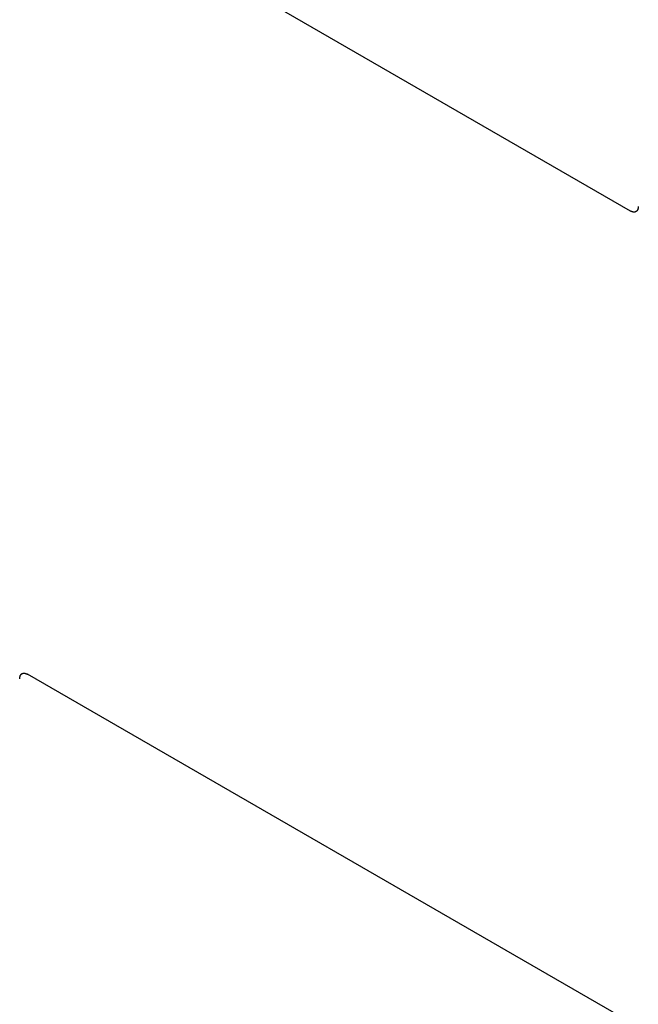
# Model space of a CAD drawing. Header units: inches. Extents: x 3 to 177, y 3 to 114.
# Tile 53 of 95: x 151.49 to 153.75, y 84.41 to 88. Entities that reach past the tile are written whole.
import ezdxf

# ---------------------------------------------------------------- set-up
doc = ezdxf.new("R2010")
doc.units = ezdxf.units.IN
doc.header["$LTSCALE"] = 9.973333
doc.header["$MEASUREMENT"] = 0
doc.layers.add('08_ALL_COSMETICS', color=7, linetype='CONTINUOUS')

msp = doc.modelspace()

# ---------------------------------------------------------------- linework, layer by layer
at = {"layer": '08_ALL_COSMETICS', "color": 7, "linetype": 'Continuous'}
for p, q in [((153.7196, 87.2998), (151.5158, 88.5722)), ((153.7149, 84.343), (151.5205, 85.6099))]:
    msp.add_line(p, q, dxfattribs=at)
for points in [[(153.7479, 87.3162), (153.7479, 87.3157), (153.7478, 87.3146), (153.7477, 87.3134), (153.7476, 87.3124), (153.7475, 87.3116), (153.7475, 87.311), (153.7474, 87.3106), (153.7474, 87.3103), (153.7474, 87.3101), (153.7473, 87.31), (153.7473, 87.3097), (153.7471, 87.3094), (153.7469, 87.3086), (153.7466, 87.3078), (153.7464, 87.3069), (153.7462, 87.3062), (153.746, 87.3057), (153.7459, 87.3053), (153.7458, 87.3051), (153.7458, 87.3049), (153.7457, 87.3048), (153.7456, 87.3046), (153.7454, 87.3043), (153.7451, 87.3039), (153.7448, 87.3034), (153.7445, 87.3029), (153.7442, 87.3024), (153.7438, 87.3018), (153.7436, 87.3014), (153.7434, 87.3011), (153.7433, 87.3009), (153.7432, 87.3008), (153.7431, 87.3007), (153.7429, 87.3006), (153.7427, 87.3004), (153.7423, 87.3001), (153.7419, 87.2997), (153.7414, 87.2993), (153.741, 87.299), (153.7405, 87.2986), (153.7401, 87.2983), (153.7399, 87.2981), (153.7397, 87.2979), (153.7396, 87.2978), (153.7395, 87.2978), (153.7393, 87.2977), (153.739, 87.2976), (153.7386, 87.2975), (153.738, 87.2973), (153.7375, 87.2971), (153.737, 87.2969), (153.7364, 87.2967), (153.736, 87.2965), (153.7357, 87.2964), (153.7355, 87.2963), (153.7354, 87.2963), (153.7352, 87.2963), (153.735, 87.2962), (153.7347, 87.2962), (153.7341, 87.2962), (153.7335, 87.2962), (153.7329, 87.2962), (153.7323, 87.2961), (153.7317, 87.2961), (153.7312, 87.2961), (153.7309, 87.2961), (153.7306, 87.2961), (153.7305, 87.296), (153.7303, 87.2961), (153.7301, 87.2961), (153.7297, 87.2962), (153.7292, 87.2964), (153.7285, 87.2965), (153.7279, 87.2967), (153.7272, 87.2968), (153.7265, 87.2969), (153.726, 87.2971), (153.7256, 87.2972), (153.7254, 87.2972), (153.7252, 87.2972), (153.725, 87.2973), (153.7248, 87.2974), (153.7244, 87.2976), (153.7238, 87.2979), (153.7231, 87.2982), (153.7222, 87.2986), (153.721, 87.2992), (153.7201, 87.2996), (153.7196, 87.2998)], [(151.4922, 85.5936), (151.4923, 85.5941), (151.4924, 85.5951), (151.4925, 85.5963), (151.4926, 85.5973), (151.4926, 85.5981), (151.4927, 85.5987), (151.4927, 85.5992), (151.4928, 85.5994), (151.4928, 85.5996), (151.4928, 85.5998), (151.4929, 85.6), (151.493, 85.6004), (151.4932, 85.6011), (151.4935, 85.602), (151.4938, 85.6028), (151.494, 85.6035), (151.4941, 85.604), (151.4942, 85.6044), (151.4943, 85.6046), (151.4944, 85.6048), (151.4944, 85.6049), (151.4946, 85.6051), (151.4947, 85.6054), (151.495, 85.6058), (151.4953, 85.6063), (151.4957, 85.6069), (151.496, 85.6074), (151.4963, 85.6079), (151.4966, 85.6083), (151.4968, 85.6086), (151.4969, 85.6088), (151.4969, 85.6089), (151.4971, 85.609), (151.4972, 85.6091), (151.4975, 85.6094), (151.4978, 85.6097), (151.4983, 85.61), (151.4987, 85.6104), (151.4992, 85.6108), (151.4996, 85.6111), (151.5, 85.6115), (151.5003, 85.6117), (151.5004, 85.6118), (151.5005, 85.6119), (151.5007, 85.6119), (151.5008, 85.612), (151.5011, 85.6121), (151.5016, 85.6123), (151.5021, 85.6125), (151.5026, 85.6127), (151.5032, 85.6129), (151.5037, 85.6131), (151.5042, 85.6132), (151.5045, 85.6134), (151.5046, 85.6134), (151.5048, 85.6135), (151.5049, 85.6135), (151.5051, 85.6135), (151.5055, 85.6135), (151.506, 85.6135), (151.5066, 85.6135), (151.5072, 85.6136), (151.5078, 85.6136), (151.5084, 85.6136), (151.5089, 85.6136), (151.5093, 85.6137), (151.5095, 85.6137), (151.5096, 85.6137), (151.5098, 85.6136), (151.51, 85.6136), (151.5104, 85.6135), (151.511, 85.6134), (151.5116, 85.6132), (151.5123, 85.6131), (151.5129, 85.6129), (151.5136, 85.6128), (151.5142, 85.6127), (151.5145, 85.6126), (151.5148, 85.6125), (151.5149, 85.6125), (151.5151, 85.6124), (151.5153, 85.6123), (151.5157, 85.6121), (151.5163, 85.6118), (151.517, 85.6115), (151.518, 85.6111), (151.5191, 85.6106), (151.5201, 85.6101), (151.5205, 85.6099)]]:
    msp.add_open_spline(points, degree=3, knots=[0, 0, 0, 0, 0.03125, 0.0625, 0.078125, 0.09375, 0.109375, 0.117188, 0.121094, 0.125, 0.128906, 0.132812, 0.140625, 0.15625, 0.1875, 0.203125, 0.21875, 0.234375, 0.242188, 0.246094, 0.25, 0.253906, 0.257812, 0.265625, 0.28125, 0.296875, 0.3125, 0.328125, 0.34375, 0.359375, 0.367188, 0.371094, 0.375, 0.378906, 0.382812, 0.390625, 0.40625, 0.421875, 0.4375, 0.453125, 0.46875, 0.484375, 0.492188, 0.496094, 0.5, 0.503906, 0.507812, 0.515625, 0.53125, 0.546875, 0.5625, 0.578125, 0.59375, 0.609375, 0.617188, 0.621094, 0.625, 0.628906, 0.632812, 0.640625, 0.65625, 0.671875, 0.6875, 0.703125, 0.71875, 0.734375, 0.742188, 0.746094, 0.75, 0.753906, 0.757812, 0.765625, 0.78125, 0.796875, 0.8125, 0.828125, 0.84375, 0.859375, 0.867188, 0.871094, 0.875, 0.878906, 0.882812, 0.890625, 0.90625, 0.921875, 0.9375, 0.96875, 1, 1, 1, 1], dxfattribs=at)

doc.saveas('drawing.dxf')
